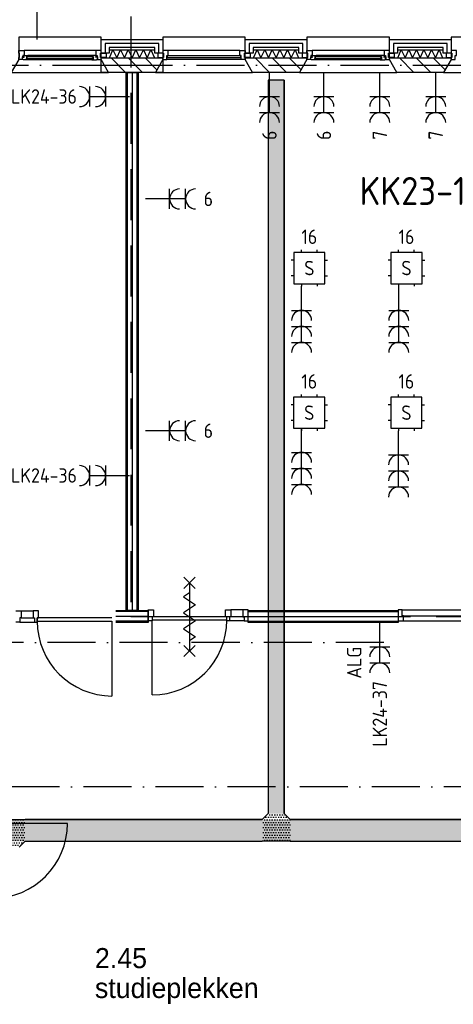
# Model space of a CAD drawing. Header units: millimetres. Extents: x -6587 to 112885, y 244 to 84344.
# Tile 28 of 57: x 34196 to 39612, y 46194 to 58475. Entities that reach past the tile are written whole.
import ezdxf
from ezdxf.enums import TextEntityAlignment as Align

# ---------------------------------------------------------------- set-up
doc = ezdxf.new("R2010")
doc.units = ezdxf.units.MM
doc.header["$LTSCALE"] = 100
for name, pattern in [('B-SL0', [100000000.0, 0, -100000000.0]), ('DASHDOT', [9, 6, -1.5, 0, -1.5]), ('HIDDEN', [9.525, 6.35, -3.175])]:
    doc.linetypes.add(name, pattern=pattern)
doc.layers.get('0').update_dxf_attribs({"color": 9, "linetype": 'CONTINUOUS'})
for name, color, linetype in [('AL$7----_STRAMIEN', 1, 'DASHDOT'), ('AL21----_BUITENWAND', 4, 'CONTINUOUS'), ('AL21K---_ISOLATIE', 1, 'CONTINUOUS'), ('AL22----_BINNENWAND', 7, 'CONTINUOUS'), ('AL27----_DAKEN', 7, 'CONTINUOUS'), ('AL28----_KONSTRUKTIE', 3, 'CONTINUOUS'), ('AL31----_BUITENKOZ', 7, 'CONTINUOUS'), ('AL31----_DRAAIRICHTING', 1, 'CONTINUOUS'), ('AL32----_BINNENKOZ', 7, 'CONTINUOUS'), ('AL32----_DRAAIRICHTING', 1, 'CONTINUOUS'), ('ALL-----_REFLIJNEN', 8, 'CONTINUOUS'), ('ALXA3---_VOLZWART', 14, 'CONTINUOUS'), ('ALXAA---_GEWBETON', 12, 'CONTINUOUS'), ('ALXAB---_PREFABBETON', 1, 'CONTINUOUS'), ('BOUW', 8, 'CONTINUOUS'), ('EB62203-_ATTRIB', 2, 'CONTINUOUS'), ('EB6721--_ATTRIB', 2, 'CONTINUOUS'), ('EL62203-_KRACHT-WCD230', 3, 'CONTINUOUS'), ('EL6721--_GEB-BEH-AUTO', 3, 'CONTINUOUS'), ('KABELGOOT1', 8, 'CONTINUOUS'), ('LIJN025', 10, 'CONTINUOUS'), ('LIJN070', 130, 'CONTINUOUS'), ('TEKST35', 50, 'CONTINUOUS')]:
    doc.layers.add(name, color=color, linetype=linetype)
doc.styles.add('1_8', font='iso', dxfattribs={"width": 0.7, "height": 1.8})
doc.styles.add('2_0', font='iso', dxfattribs={"height": 200})
doc.styles.add('BURO-025', font='BUROFONT.shx', dxfattribs={"height": 250})
doc.styles.add('NORATT', font='isocp.shx')
doc.styles.get("Standard").update_dxf_attribs({"font": 'iso.shx'})
pattern_1 = [(0, (-1717.716, 188607.497), (15.875, 31.75), [0, -31.75])]

# ---------------------------------------------------------------- blocks, each defined once
blk = doc.blocks.new('ES3W2A')
for p, q in [((1.25, 2), (-1.25, 2)), ((0, 2), (0, -3)), ((1.25, 0), (-1.25, 0))]:
    blk.add_line(p, q)
for centre in [(0, 3.25), (0, 1.25)]:
    blk.add_arc(centre, 1.25, 180, 0)
at = {"color": 0, "style": 'NORATT'}
for tag, flags, p in [('VERMOGEN', 9, (-2.5, 5)), ('GROEP', 8, (0, 5)), ('SCHAK', 8, (2.5, 5)), ('GELIJK', 9, (5, 5)), ('KAST', 9, (7, 5)), ('TAL', 8, (2.5, 5))]:
    blk.add_attdef(tag, text='', height=1.8, rotation=90, dxfattribs=dict(at, flags=flags)).set_placement(p, align=Align.MIDDLE_CENTER)
at = {"color": 0, "style": 'NORATT', "flags": 8}
blk.add_attdef('DOEL', text='', height=1.8, rotation=90, dxfattribs=at).set_placement((-2.5, 5), align=Align.MIDDLE_LEFT)
at = {"color": 0, "style": 'NORATT', "flags": 9}
blk.add_attdef('M_CODE', text='', height=1.8, dxfattribs=at).set_placement((0, 0), align=Align.MIDDLE_CENTER)
blk = doc.blocks.new('ES1116A2')
for p, q in [((-0.75, 1.5), (-0.75, 1.75)), ((0.75, 1.5), (0.75, 1.75)), ((-1.5, 0.75), (-1.75, 0.75)), ((1.5, 0.75), (1.75, 0.75)), ((-1.5, -0.75), (-1.75, -0.75)), ((1.5, -0.75), (1.75, -0.75)), ((-0.75, -1.5), (-0.75, -1.75)), ((0.75, -1.5), (0.75, -1.75))]:
    blk.add_line(p, q)
blk.add_lwpolyline([(-1.5, -1.5), (1.5, -1.5), (1.5, 1.5), (-1.5, 1.5)], close=True)
at = {"style": '1_8', "flags": 8}
for tag, p in [('NUMMER', (0, 3)), ('CODE', (0, 0))]:
    blk.add_attdef(tag, text='', height=1.8, dxfattribs=at).set_placement(p, align=Align.MIDDLE)
blk.add_attdef('M_CODE', text='', height=1.8, dxfattribs=at).set_placement((0, 0), align=Align.MIDDLE_CENTER)
blk = doc.blocks.new('ES3W3A')
at = {"color": 0}
for p, q in [((1.25, 4), (-1.25, 4)), ((0, 4), (0, -3)), ((1.25, 2), (-1.25, 2)), ((1.25, 0), (-1.25, 0))]:
    blk.add_line(p, q, dxfattribs=at)
for centre in [(0, 5.25), (0, 3.25), (0, 1.25)]:
    blk.add_arc(centre, 1.25, 180, 0, dxfattribs=at)
at = {"color": 0, "style": 'NORATT'}
for tag, flags, p in [('VERMOGEN', 9, (-2.5, 7)), ('GROEP', 8, (0, 7)), ('SCHAK', 8, (2.5, 7)), ('GELIJK', 9, (5, 7)), ('KAST', 9, (7, 7)), ('TAL', 8, (2.5, 7))]:
    blk.add_attdef(tag, text='', height=1.8, rotation=90, dxfattribs=dict(at, flags=flags)).set_placement(p, align=Align.MIDDLE_CENTER)
at = {"color": 0, "style": 'NORATT', "flags": 8}
blk.add_attdef('DOEL', text='', height=1.8, rotation=90, dxfattribs=at).set_placement((-2.5, 7), align=Align.MIDDLE_LEFT)
at = {"color": 0, "style": 'NORATT', "flags": 9}
blk.add_attdef('M_CODE', text='', height=1.8, dxfattribs=at).set_placement((0, 0), align=Align.MIDDLE_CENTER)
blk = doc.blocks.new('EH100000')
at = {"linetype": 'ByBlock'}
for p, q in [((1, 0.5), (0, 0.5)), ((1, 0.5, 1), (0, 0.5, 1)), ((0, -0.5, 1), (1, -0.5, 1)), ((1, -0.5), (0, -0.5))]:
    blk.add_line(p, q, dxfattribs=at)
at = {"linetype": 'ByBlock', "invisible_edges": 15}
for points in [[(1, -0.5), (0, -0.5), (0, 0.5), (1, 0.5)], [(0, 0.5), (1, 0.5), (1, 0.5, 1), (0, 0.5, 1)], [(0, -0.5, 1), (1, -0.5, 1), (1, -0.5), (0, -0.5)]]:
    blk.add_3dface(points, dxfattribs=at)
at = {"linetype": 'ByBlock', "style": '2_0', "flags": 8}
blk.add_attdef('FUNCTIE', text='', height=0.5, dxfattribs=at).set_placement((0.5, 0), align=Align.MIDDLE)
at = {"linetype": 'ByBlock', "flags": 9}
blk.add_attdef('SCHOT', text='', height=0.5, dxfattribs=at).set_placement((0.5, 0), align=Align.MIDDLE)
blk = doc.blocks.new('KG2FF11')
at = {"linetype": 'B-SL0'}
for p, q in [((135, 210), (-135, 210)), ((210, -135), (210, 135))]:
    blk.add_line(p, q, dxfattribs=at)
at = {"linetype": 'ByBlock'}
for points in [[(210, -135), (-135, -135), (-135, -135), (-135, 210)], [(135, 210), (135, 210), (210, 135), (210, 135)]]:
    blk.add_lwpolyline(points, dxfattribs=at)
at = {"flags": 3}
blk.add_attdef('HULPSTUK', (0, 0), '', height=1, rotation=90, dxfattribs=at)
blk = doc.blocks.new('KG3FEF')
at = {"linetype": 'B-SL0'}
for p, q in [((-175, 135), (-175, -135)), ((175, -135), (175, 135)), ((-100, -210), (100, -210))]:
    blk.add_line(p, q, dxfattribs=at)
at = {"linetype": 'ByBlock'}
for points in [[(-175, 135), (0, 135), (0, 135), (175, 135)], [(-100, -210), (-100, -210), (-175, -135), (-175, -135)], [(175, -135), (175, -135), (100, -210), (100, -210)]]:
    blk.add_lwpolyline(points, dxfattribs=at)
at = {"flags": 3}
blk.add_attdef('HULPSTUK', (0, 0), '', height=1, rotation=270, dxfattribs=at)
blk = doc.blocks.new('EH100005')
blk.add_lwpolyline([(-1, -0.5), (0, -0.5), (0, 0.5), (-1, 0.5)])
at = {"style": '2_0', "flags": 9}
blk.add_attdef('HULPSTUK', text='', height=0.5, dxfattribs=at).set_placement((0, 0), align=Align.MIDDLE)
blk = doc.blocks.new('A$Cb38f1ce1')
at = {"layer": 'KABELGOOT1'}
h = blk.add_hatch(dxfattribs=at)
h.set_pattern_fill('DOTS', color=256, scale=20, style=0)
h.set_pattern_definition(pattern_1)
h.paths.add_polyline_path([(34250, 51194), (34050, 51194), (34050, 42045), (34250, 42045)])
h = blk.add_hatch(dxfattribs=at)
h.set_pattern_fill('DOTS', color=256, scale=20, style=0)
h.set_pattern_definition(pattern_1)
h.paths.add_polyline_path([(34050, 42045), (33975, 41970), (33975, 41700), (34150, 41700), (34325, 41700), (34325, 41970), (34250, 42045)])
h = blk.add_hatch(dxfattribs=at)
h.set_pattern_fill('DOTS', color=256, scale=20, style=0)
h.set_pattern_definition(pattern_1)
h.paths.add_polyline_path([(57568, 41700), (57643, 41625), (57643, 41700)])
h.paths.add_polyline_path([(57643, 41970), (30668, 41970), (30668, 41700), (57643, 41700)])
h = blk.add_hatch(dxfattribs=at)
h.set_pattern_fill('DOTS', color=256, scale=20, style=0)
h.set_pattern_definition(pattern_1)
h.paths.add_polyline_path([(31013, 41700), (31013, 41970), (30668, 41970), (30668, 41625), (30938, 41625)])
at = {"layer": 'AL$7----_STRAMIEN', "color": 1}
for p, q in [((35493, 44180), (750, 44180)), ((86348, 42380), (750, 42380))]:
    blk.add_line(p, q, dxfattribs=at)
blk.add_lwpolyline([(750, 51380), (86348, 51380)], dxfattribs=at)
at = {"layer": 'AL21----_BUITENWAND', "color": 8}
for p, q in [((31963, 51531), (31963, 51700)), ((31963, 51700), (32733, 51700)), ((32633, 51600), (32063, 51600)), ((32063, 51600), (32063, 51531)), ((32633, 51531), (32633, 51600)), ((32733, 51700), (32733, 51531)), ((33763, 51531), (33763, 51700)), ((33763, 51700), (34533, 51700)), ((34433, 51600), (33863, 51600)), ((33863, 51600), (33863, 51531)), ((34433, 51531), (34433, 51600)), ((34533, 51700), (34533, 51531)), ((35563, 51531), (35563, 51700)), ((35563, 51700), (36333, 51700)), ((36233, 51600), (35663, 51600)), ((35663, 51600), (35663, 51531)), ((36233, 51531), (36233, 51600)), ((36333, 51700), (36333, 51531)), ((32063, 51531), (31963, 51531)), ((32733, 51531), (32633, 51531)), ((33863, 51531), (33763, 51531)), ((34533, 51531), (34433, 51531)), ((35663, 51531), (35563, 51531)), ((36333, 51531), (36233, 51531))]:
    blk.add_line(p, q, dxfattribs=at)
at = {"layer": 'AL21K---_ISOLATIE', "color": 8, "linetype": 'Continuous'}
for p, q in [((32063, 51570), (32633, 51570)), ((32063, 51470), (32633, 51470)), ((32067, 51470), (32110, 51570)), ((32110, 51570), (32158, 51470)), ((32158, 51470), (32205, 51570)), ((32205, 51570), (32253, 51470)), ((32253, 51470), (32300, 51570)), ((32300, 51570), (32348, 51470)), ((32348, 51470), (32395, 51570)), ((32395, 51570), (32443, 51470)), ((32443, 51470), (32490, 51570)), ((32490, 51570), (32538, 51470)), ((32538, 51470), (32585, 51570)), ((32585, 51570), (32628, 51470)), ((33863, 51570), (34433, 51570)), ((33863, 51470), (34433, 51470)), ((33867, 51470), (33910, 51570)), ((33910, 51570), (33958, 51470)), ((33958, 51470), (34005, 51570)), ((34005, 51570), (34053, 51470)), ((34053, 51470), (34100, 51570)), ((34100, 51570), (34148, 51470)), ((34148, 51470), (34195, 51570)), ((34195, 51570), (34243, 51470)), ((34243, 51470), (34290, 51570)), ((34290, 51570), (34338, 51470)), ((34338, 51470), (34385, 51570)), ((34385, 51570), (34428, 51470)), ((35663, 51570), (36233, 51570)), ((35663, 51470), (36233, 51470)), ((35667, 51470), (35710, 51570)), ((35710, 51570), (35758, 51470)), ((35758, 51470), (35805, 51570)), ((35805, 51570), (35853, 51470)), ((35853, 51470), (35900, 51570)), ((35900, 51570), (35948, 51470)), ((35948, 51470), (35995, 51570)), ((35995, 51570), (36043, 51470)), ((36043, 51470), (36090, 51570)), ((36090, 51570), (36138, 51470)), ((36138, 51470), (36185, 51570)), ((36185, 51570), (36228, 51470))]:
    blk.add_line(p, q, dxfattribs=at)
at = {"layer": 'AL22----_BINNENWAND', "color": 8}
for p, q in [((32273, 44580), (32273, 51290)), ((32273, 51290), (32423, 51290)), ((32423, 51290), (32423, 44580)), ((32148, 44580), (32548, 44580)), ((32423, 44580), (32273, 44580)), ((33799, 44580), (35673, 44580)), ((35673, 44580), (35673, 44430)), ((32548, 44430), (32148, 44430)), ((35673, 44430), (33799, 44430))]:
    blk.add_line(p, q, dxfattribs=at)
at = {"layer": 'AL22----_BINNENWAND', "color": 8, "linetype": 'Continuous'}
for p, q in [((32288, 51290), (32288, 44580)), ((32408, 51290), (32408, 44580)), ((32548, 44565), (32148, 44565)), ((33799, 44565), (35673, 44565)), ((32548, 44445), (32148, 44445)), ((33799, 44445), (35673, 44445))]:
    blk.add_line(p, q, dxfattribs=at)
at = {"layer": 'AL27----_DAKEN', "color": 8}
blk.add_line((31158, 69390), (31158, 51700), dxfattribs=at)
at = {"layer": 'AL28----_KONSTRUKTIE', "color": 8}
for p, q in [((31963, 51470), (32733, 51470)), ((31963, 51290), (31963, 51470)), ((31963, 51450), (31963, 51470)), ((31963, 51470), (32733, 51470)), ((32733, 51470), (32733, 51290)), ((32733, 51470), (32733, 51450)), ((33763, 51450), (33763, 51470)), ((33763, 51470), (34533, 51470)), ((34533, 51470), (34533, 51450)), ((35563, 51450), (35563, 51470)), ((35563, 51470), (36333, 51470)), ((36333, 51470), (36333, 51450)), ((32055, 51290), (31963, 51450)), ((32733, 51450), (32640, 51290)), ((33855, 51290), (33763, 51450)), ((34533, 51450), (34440, 51290)), ((35655, 51290), (35563, 51450)), ((36333, 51450), (36240, 51290)), ((32733, 51290), (31963, 51290)), ((32640, 51290), (32055, 51290)), ((34440, 51290), (33855, 51290)), ((36240, 51290), (35655, 51290))]:
    blk.add_line(p, q, dxfattribs=at)
at = {"layer": 'AL31----_BUITENKOZ', "color": 8}
for points in [[(30933, 51450), (30840, 51290), (32055, 51290), (31963, 51450), (31963, 51730), (30933, 51730)], [(32733, 51450), (32640, 51290), (33855, 51290), (33763, 51450), (33763, 51730), (32733, 51730)], [(34533, 51450), (34440, 51290), (35655, 51290), (35563, 51450), (35563, 51730), (34533, 51730)], [(36333, 51450), (36240, 51290), (37455, 51290), (37363, 51450), (37363, 51730), (36333, 51730)], [(30933, 51450), (30933, 51475), (30943, 51475), (30943, 51531), (30933, 51531), (30933, 51564), (31000, 51564), (31000, 51501), (30983, 51501), (30983, 51486), (30977, 51486), (30977, 51450)], [(30989, 51447), (30987, 51451), (30980, 51451), (30980, 51481), (31002, 51481), (31002, 51486), (30994, 51486), (30994, 51501), (31000, 51501), (31047, 51501), (31049, 51488), (31032, 51488), (31032, 51447)], [(31032, 51449), (31032, 51463), (31049, 51463), (31049, 51449)], [(31906, 51447), (31908, 51451), (31915, 51451), (31915, 51481), (31893, 51481), (31893, 51486), (31901, 51486), (31901, 51501), (31896, 51501), (31849, 51501), (31846, 51488), (31863, 51488), (31863, 51447)], [(31863, 51449), (31863, 51463), (31846, 51463), (31846, 51449)], [(31963, 51450), (31963, 51475), (31953, 51475), (31953, 51531), (31963, 51531), (31963, 51564), (31896, 51564), (31896, 51501), (31913, 51501), (31913, 51486), (31919, 51486), (31919, 51450)], [(31953, 51475), (31953, 51531), (32024, 51531), (32024, 51475)], [(32743, 51475), (32743, 51531), (32672, 51531), (32672, 51475)], [(33753, 51475), (33753, 51531), (33824, 51531), (33824, 51475)], [(34543, 51475), (34543, 51531), (34472, 51531), (34472, 51475)], [(34533, 51450), (34533, 51475), (34543, 51475), (34543, 51531), (34533, 51531), (34533, 51564), (34600, 51564), (34600, 51501), (34583, 51501), (34583, 51486), (34577, 51486), (34577, 51450)], [(34589, 51447), (34587, 51451), (34580, 51451), (34580, 51481), (34602, 51481), (34602, 51486), (34594, 51486), (34594, 51501), (34600, 51501), (34647, 51501), (34649, 51488), (34632, 51488), (34632, 51447)], [(34632, 51449), (34632, 51463), (34649, 51463), (34649, 51449)], [(35506, 51447), (35508, 51451), (35515, 51451), (35515, 51481), (35493, 51481), (35493, 51486), (35501, 51486), (35501, 51501), (35496, 51501), (35449, 51501), (35446, 51488), (35463, 51488), (35463, 51447)], [(35463, 51449), (35463, 51463), (35446, 51463), (35446, 51449)], [(35563, 51450), (35563, 51475), (35553, 51475), (35553, 51531), (35563, 51531), (35563, 51564), (35496, 51564), (35496, 51501), (35513, 51501), (35513, 51486), (35519, 51486), (35519, 51450)], [(35553, 51475), (35553, 51531), (35624, 51531), (35624, 51475)], [(36343, 51475), (36343, 51531), (36272, 51531), (36272, 51475)]]:
    blk.add_lwpolyline(points, close=True, dxfattribs=at)
for points in [[(31896, 51564), (31000, 51564)], [(31849, 51501), (31047, 51501)], [(33696, 51564), (32800, 51564)], [(35496, 51564), (34600, 51564)], [(35449, 51501), (34647, 51501)], [(31863, 51447), (31032, 51447)], [(33713, 51450), (32783, 51450)], [(35463, 51447), (34632, 51447)]]:
    blk.add_lwpolyline(points, dxfattribs=at)
at = {"layer": 'AL31----_BUITENKOZ', "color": 8, "linetype": 'Continuous'}
for points in [[(31861, 51465), (31861, 51486), (31034, 51486), (31034, 51465)], [(32783, 51450), (32783, 51450), (32783, 51501), (32800, 51501), (32800, 51564), (32800, 51564), (32800, 51564), (32800, 51564), (32800, 51564), (32733, 51564), (32733, 51531), (32743, 51531), (32743, 51475), (32733, 51475), (32733, 51475), (32733, 51450)], [(33708, 51476), (33708, 51497), (32788, 51497), (32788, 51476)], [(33713, 51450), (33713, 51450), (33713, 51501), (33696, 51501), (33696, 51564), (33696, 51564), (33696, 51564), (33696, 51564), (33696, 51564), (33763, 51564), (33763, 51531), (33753, 51531), (33753, 51475), (33763, 51475), (33763, 51475), (33763, 51450)], [(35461, 51465), (35461, 51486), (34634, 51486), (34634, 51465)], [(36383, 51450), (36383, 51450), (36383, 51501), (36400, 51501), (36400, 51564), (36400, 51564), (36400, 51564), (36400, 51564), (36400, 51564), (36333, 51564), (36333, 51531), (36343, 51531), (36343, 51475), (36333, 51475), (36333, 51475), (36333, 51450)]]:
    blk.add_lwpolyline(points, close=True, dxfattribs=at)
at = {"layer": 'AL31----_DRAAIRICHTING', "color": 8}
for p, q in [((30897, 44574), (30964, 44574)), ((30964, 44486), (30947, 44486)), ((30947, 44486), (30947, 44435)), ((30964, 44574), (31114, 44574)), ((30964, 44574), (30964, 44486)), ((30964, 44486), (31114, 44486)), ((31181, 44574), (31114, 44574)), ((31114, 44574), (31114, 44486)), ((31114, 44486), (31131, 44486)), ((31131, 44486), (31131, 44435)), ((31164, 44486), (31164, 44446)), ((31164, 44435), (31164, 44486)), ((31164, 44486), (31181, 44486)), ((31181, 44486), (31181, 44574)), ((30947, 44435), (30897, 44435)), ((30947, 44435), (31131, 44435)), ((31131, 44435), (31164, 44435)), ((31131, 44435), (31164, 44435))]:
    blk.add_line(p, q, dxfattribs=at)
at = {"layer": 'AL32----_BINNENKOZ', "color": 8}
for p, q in [((35673, 44587), (35673, 44448)), ((35723, 44587), (35673, 44587)), ((35723, 44587), (36773, 44587)), ((35723, 44511), (35723, 44587)), ((32098, 44486), (31164, 44486)), ((35740, 44511), (35723, 44511)), ((35740, 44511), (36756, 44511)), ((35740, 44448), (35740, 44511)), ((31164, 44446), (32098, 44446)), ((35673, 44448), (35740, 44448)), ((35740, 44448), (36756, 44448))]:
    blk.add_line(p, q, dxfattribs=at)
at = {"layer": 'AL32----_DRAAIRICHTING', "color": 8}
for p, q in [((32548, 44448), (32548, 44587)), ((32548, 44587), (32615, 44587)), ((32615, 44587), (32615, 44499)), ((33515, 44499), (33515, 44587)), ((33515, 44587), (33582, 44587)), ((33582, 44587), (33582, 44499)), ((33732, 44587), (33582, 44587)), ((33799, 44587), (33732, 44587)), ((33732, 44587), (33732, 44499)), ((33799, 44448), (33799, 44587)), ((32548, 44580), (32548, 44430)), ((33532, 44499), (32598, 44499)), ((32615, 44499), (32598, 44499)), ((32598, 44499), (32598, 44448)), ((33532, 44459), (32598, 44459)), ((32598, 43525), (32598, 44459)), ((33532, 44499), (33515, 44499)), ((33532, 44448), (33532, 44499)), ((33582, 44499), (33565, 44499)), ((33565, 44499), (33565, 44448)), ((33732, 44499), (33582, 44499)), ((33732, 44499), (33749, 44499)), ((33749, 44499), (33749, 44448)), ((33799, 44430), (33799, 44580)), ((32098, 44446), (32098, 43512)), ((32598, 44448), (32548, 44448)), ((33565, 44448), (33532, 44448)), ((33565, 44448), (33532, 44448)), ((33749, 44448), (33565, 44448)), ((33749, 44448), (33799, 44448))]:
    blk.add_line(p, q, dxfattribs=at)
for points in [[(32995, 44994), (33135, 44854)], [(33135, 44994), (32995, 44854)], [(33065, 44924), (33065, 44074)], [(33065, 44799), (32990, 44749), (33140, 44649), (33065, 44599)], [(33065, 44599), (32990, 44549), (33140, 44449), (33065, 44399)], [(33065, 44399), (32990, 44349), (33140, 44249), (33065, 44199)], [(32995, 44144), (33135, 44004)], [(33135, 44144), (32995, 44004)], [(31541, 41922), (30607, 41922)]]:
    blk.add_lwpolyline(points, dxfattribs=at)
for centre, start, end in [((32598, 44459), 270, 0), ((32098, 44446), 180, 270), ((30607, 41922), 270, 0)]:
    blk.add_arc(centre, 934, start, end, dxfattribs=at)
at = {"layer": 'ALL-----_REFLIJNEN', "color": 8, "linetype": 'Continuous'}
for p, q in [((32683, 51650), (32013, 51650)), ((32013, 51650), (32013, 51531)), ((32683, 51531), (32683, 51650)), ((34483, 51650), (33813, 51650)), ((33813, 51650), (33813, 51531)), ((34483, 51531), (34483, 51650)), ((36283, 51650), (35613, 51650)), ((35613, 51650), (35613, 51531)), ((36283, 51531), (36283, 51650)), ((31963, 51380), (32733, 51380)), ((32348, 51290), (32348, 44580)), ((32544, 44505), (32148, 44505)), ((33799, 44505), (35673, 44505))]:
    blk.add_line(p, q, dxfattribs=at)
at = {"layer": 'ALXA3---_VOLZWART', "color": 8}
for p, q in [((32683, 51650), (32013, 51650)), ((32013, 51650), (32013, 51531)), ((32683, 51531), (32683, 51650)), ((34483, 51650), (33813, 51650)), ((33813, 51650), (33813, 51531)), ((34483, 51531), (34483, 51650)), ((36283, 51650), (35613, 51650)), ((35613, 51650), (35613, 51531)), ((36283, 51531), (36283, 51650))]:
    blk.add_line(p, q, dxfattribs=at)
at = {"layer": 'ALXAA---_GEWBETON', "color": 8}
blk.add_line((31963, 51380), (32733, 51380), dxfattribs=at)
at = {"layer": 'ALXAB---_PREFABBETON', "color": 8}
for p, q in [((32087, 51470), (32267, 51290)), ((32299, 51470), (32479, 51290)), ((32511, 51470), (32659, 51322)), ((32724, 51470), (32733, 51461)), ((33887, 51470), (34067, 51290)), ((34099, 51470), (34279, 51290)), ((34311, 51470), (34459, 51322)), ((34524, 51470), (34533, 51461)), ((35687, 51470), (35867, 51290)), ((35899, 51470), (36079, 51290)), ((36111, 51470), (36259, 51322)), ((36324, 51470), (36333, 51461))]:
    blk.add_line(p, q, dxfattribs=at)
at = {"layer": 'KABELGOOT1', "zscale": 60}
for name, p, xscale, yscale, rotation in [('EH100000', (34150, 42045, 3650), 9149, 200, 90), ('EH100005', (34150, 51194, 3650), 60, 200, 90), ('EH100000', (33975, 41835, 3650), 2961.999999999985, 270, 180), ('EH100000', (44878, 41835, 3650), 10553, 270, 180)]:
    blk.add_blockref(name, p, dxfattribs=dict(at, xscale=xscale, yscale=yscale, rotation=rotation))
at = {"layer": 'KABELGOOT1'}
for name, p, rotation in [('KG3FEF', (34150, 41835, 3650), 180), ('KG2FF11', (30803, 41835, 3650), 270)]:
    blk.add_blockref(name, p, dxfattribs=dict(at, rotation=rotation))
at = {"layer": 'BOUW', "style": 'BURO-025'}
for s, p in [('2.45', (31885, 40118)), ('studieplekken', (31885, 39745))]:
    blk.add_text(s, height=250, dxfattribs=at).set_placement(p)

msp = doc.modelspace()

# ---------------------------------------------------------------- linework, layer by layer
at = {"layer": 'LIJN070', "linetype": 'HIDDEN'}
for p, q in [((35586, 66134), (35586, 51032)), ((35586, 51032), (40935, 51032))]:
    msp.add_line(p, q, dxfattribs=at)

# ---------------------------------------------------------------- block references
at = {"layer": 'EL62203-_KRACHT-WCD230'}
ref = msp.add_blockref('ES3W2A', (37316, 57516), dxfattribs=dict(at, xscale=100, yscale=100, zscale=100, rotation=180.0000000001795))
ref.add_attrib('GROEP', '6', dxfattribs={"layer": 'EB62203-_ATTRIB', "color": 1, "height": 180, "rotation": 90, "style": '1_8', "flags": 8}).set_placement((37316, 57091), align=Align.MIDDLE_RIGHT)
ref = msp.add_blockref('ES3W2A', (37996, 57516), dxfattribs=dict(at, xscale=100, yscale=100, zscale=100, rotation=180.0000000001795))
ref.add_attrib('GROEP', '6', dxfattribs={"layer": 'EB62203-_ATTRIB', "color": 1, "height": 180, "rotation": 90, "style": '1_8', "flags": 8}).set_placement((37996, 57091), align=Align.MIDDLE_RIGHT)
ref = msp.add_blockref('ES3W2A', (38694, 57516), dxfattribs=dict(at, xscale=100, yscale=100, zscale=100, rotation=180.0000000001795))
ref.add_attrib('GROEP', '7', dxfattribs={"layer": 'EB62203-_ATTRIB', "color": 1, "height": 180, "rotation": 90, "style": '1_8', "flags": 8}).set_placement((38694, 57091), align=Align.MIDDLE_RIGHT)
ref = msp.add_blockref('ES3W2A', (39392, 57516), dxfattribs=dict(at, xscale=100, yscale=100, zscale=100, rotation=180.0000000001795))
ref.add_attrib('GROEP', '7', dxfattribs={"layer": 'EB62203-_ATTRIB', "color": 1, "height": 180, "rotation": 90, "style": '1_8', "flags": 8}).set_placement((39392, 57091), align=Align.MIDDLE_RIGHT)
ref = msp.add_blockref('ES3W2A', (35269, 57515), dxfattribs=dict(at, xscale=100, yscale=100, zscale=100, rotation=90.0000000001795))
ref.add_attrib('GROEP', 'LK24-36', dxfattribs={"layer": 'EB62203-_ATTRIB', "color": 1, "height": 180, "style": '1_8', "flags": 8}).set_placement((34911, 57517), align=Align.MIDDLE_RIGHT)
ref = msp.add_blockref('ES3W2A', (36069, 56239), dxfattribs=dict(at, xscale=100, yscale=100, zscale=100, rotation=270.0000000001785))
ref.add_attrib('GROEP', '6', dxfattribs={"layer": 'EB62203-_ATTRIB', "color": 1, "height": 180, "style": '1_8', "flags": 8}).set_placement((36494, 56239), align=Align.MIDDLE_LEFT)
at = {"layer": 'EL62203-_KRACHT-WCD230', "xscale": 100, "yscale": 100, "zscale": 100, "rotation": 180}
for p in [(37717, 54849), (38930, 54849), (37717, 53078), (38928, 53046)]:
    msp.add_blockref('ES3W3A', p, dxfattribs=at)
at = {"layer": 'EL62203-_KRACHT-WCD230'}
ref = msp.add_blockref('ES3W2A', (36069, 53348), dxfattribs=dict(at, xscale=100, yscale=100, zscale=100, rotation=270.0000000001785))
ref.add_attrib('GROEP', '6', dxfattribs={"layer": 'EB62203-_ATTRIB', "color": 1, "height": 180, "style": '1_8', "flags": 8}).set_placement((36494, 53348), align=Align.MIDDLE_LEFT)
ref = msp.add_blockref('ES3W2A', (35269, 52788), dxfattribs=dict(at, xscale=100, yscale=100, zscale=100, rotation=90.0000000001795))
ref.add_attrib('GROEP', 'LK24-36', dxfattribs={"layer": 'EB62203-_ATTRIB', "color": 1, "height": 180, "style": '1_8', "flags": 8}).set_placement((34911, 52790), align=Align.MIDDLE_RIGHT)
ref = msp.add_blockref('ES3W2A', (38694, 50651, 1050), dxfattribs=dict(at, xscale=100, yscale=100, zscale=100, rotation=180.0000000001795))
ref.add_attrib('DOEL', 'ALG', dxfattribs={"layer": 'EB62203-_ATTRIB', "color": 1, "height": 180, "rotation": 90, "style": '1_8', "flags": 8}).set_placement((38374, 50654, 1050), align=Align.MIDDLE_RIGHT)
ref.add_attrib('GROEP', 'LK24-37', dxfattribs={"layer": 'EB62203-_ATTRIB', "color": 1, "height": 180, "rotation": 90, "style": '1_8', "flags": 8}).set_placement((38694, 50226, 1050), align=Align.MIDDLE_RIGHT)
at = {"layer": 'EL6721--_GEB-BEH-AUTO'}
ref = msp.add_blockref('ES1116A2', (37814, 55377), dxfattribs=dict(at, xscale=130, yscale=130, zscale=130))
ref.add_attrib('CODE', 'S', dxfattribs={"layer": 'EB6721--_ATTRIB', "color": 1, "height": 180, "style": '1_8', "flags": 8}).set_placement((37814, 55377), align=Align.MIDDLE)
ref.add_attrib('NUMMER', '16', dxfattribs={"layer": 'EB6721--_ATTRIB', "color": 1, "height": 180, "style": '1_8', "flags": 8}).set_placement((37814, 55767), align=Align.MIDDLE)
ref = msp.add_blockref('ES1116A2', (39027, 55377), dxfattribs=dict(at, xscale=130, yscale=130, zscale=130))
ref.add_attrib('CODE', 'S', dxfattribs={"layer": 'EB6721--_ATTRIB', "color": 1, "height": 180, "style": '1_8', "flags": 8}).set_placement((39027, 55377), align=Align.MIDDLE)
ref.add_attrib('NUMMER', '16', dxfattribs={"layer": 'EB6721--_ATTRIB', "color": 1, "height": 180, "style": '1_8', "flags": 8}).set_placement((39027, 55767), align=Align.MIDDLE)
ref = msp.add_blockref('ES1116A2', (37813, 53573), dxfattribs=dict(at, xscale=130, yscale=130, zscale=130))
ref.add_attrib('CODE', 'S', dxfattribs={"layer": 'EB6721--_ATTRIB', "color": 1, "height": 180, "style": '1_8', "flags": 8}).set_placement((37813, 53573), align=Align.MIDDLE)
ref.add_attrib('NUMMER', '16', dxfattribs={"layer": 'EB6721--_ATTRIB', "color": 1, "height": 180, "style": '1_8', "flags": 8}).set_placement((37813, 53963), align=Align.MIDDLE)
ref = msp.add_blockref('ES1116A2', (39026, 53573), dxfattribs=dict(at, xscale=130, yscale=130, zscale=130))
ref.add_attrib('CODE', 'S', dxfattribs={"layer": 'EB6721--_ATTRIB', "color": 1, "height": 180, "style": '1_8', "flags": 8}).set_placement((39026, 53573), align=Align.MIDDLE)
ref.add_attrib('NUMMER', '16', dxfattribs={"layer": 'EB6721--_ATTRIB', "color": 1, "height": 180, "style": '1_8', "flags": 8}).set_placement((39026, 53963), align=Align.MIDDLE)
at = {"layer": 'LIJN025'}
msp.add_blockref('A$Cb38f1ce1', (3251, 6527), dxfattribs=at)

# ---------------------------------------------------------------- texts
at = {"layer": 'TEKST35'}
msp.add_text('KK23-1', height=350, dxfattribs=at).set_placement((38441, 56163))

doc.saveas('drawing.dxf')
